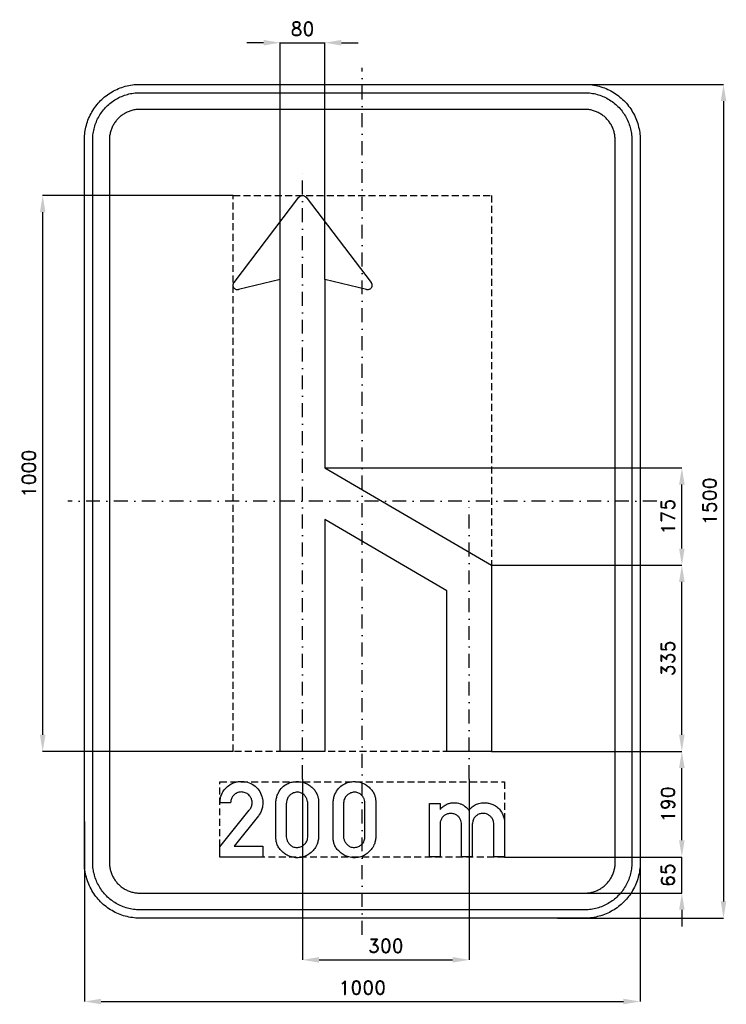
# Model space of a CAD drawing. Header units: millimetres. Extents: x -616 to 655, y -905 to 866.
import ezdxf

# ---------------------------------------------------------------- set-up
doc = ezdxf.new("R2010")
doc.units = ezdxf.units.MM
doc.header["$LTSCALE"] = 5
doc.linetypes.add('ČERCHOVANÁX2', pattern=[2, 1, -0.5, 0, -0.5])
doc.linetypes.add('ČÁRKOVANÁX2', pattern=[1.5, 1, -0.5])
doc.layers.add('Kóty', color=2, linetype='Continuous')
doc.layers.add('Značka', color=7, linetype='Continuous')
doc.styles.get("Standard").update_dxf_attribs({"font": 'romand.shx', "height": 25})
doc.dimstyles.get("Standard").update_dxf_attribs({"dimtxt": 25, "dimasz": 30, "dimexe": 0.18, "dimexo": 0.0625, "dimgap": 12.5, "dimtad": 1, "dimdec": 0, "dimzin": 0, "dimdsep": 46, "dimtxsty": 'Standard', "dimcen": 0.09, "dimadec": 0, "dimazin": 0, "dimtfac": 1, "dimtdec": 0, "dimtofl": 0, "dimtmove": 0, "dimatfit": 3, "dimfxl": 1, "dimtolj": 1, "dimtzin": 0, "dimarcsym": 0})

# ---------------------------------------------------------------- blocks, each defined once
blk = doc.blocks.new('*D0')
at = {"layer": 'Defpoints', "color": 0, "transparency": 16777216}
for p in [(-500, -576.2), (500, -596.8), (500, -900)]:
    blk.add_point(p, dxfattribs=at)
at = {"layer": 'Kóty', "color": 0, "lineweight": -2, "transparency": 16777216}
for p, q in [((-500, -576.2), (-500, -900.2)), ((500, -596.9), (500, -900.2)), ((-470, -900), (470, -900))]:
    blk.add_line(p, q, dxfattribs=at)
at = {"layer": 'Kóty', "color": 0, "transparency": 16777216}
for points in [[(-470, -895), (-470, -905), (-500, -900)], [(470, -895), (470, -905), (500, -900)]]:
    blk.add_solid(points, dxfattribs=at)
at = {"layer": 'Kóty', "color": 0, "transparency": 16777216, "insert": (0, -875), "char_height": 25, "attachment_point": 5}
blk.add_mtext('\\A1;1000', dxfattribs=at)
blk = doc.blocks.new('*D1')
at = {"layer": 'Defpoints', "color": 0, "transparency": 16777216}
for p in [(339.5, 750), (351.4, -750), (650, -750)]:
    blk.add_point(p, dxfattribs=at)
at = {"layer": 'Kóty', "color": 0, "lineweight": -2, "transparency": 16777216}
for p, q in [((339.6, 750), (650.2, 750)), ((650, 720), (650, -720)), ((351.5, -750), (650.2, -750))]:
    blk.add_line(p, q, dxfattribs=at)
at = {"layer": 'Kóty', "color": 0, "transparency": 16777216}
for points in [[(645, 720), (655, 720), (650, 750)], [(645, -720), (655, -720), (650, -750)]]:
    blk.add_solid(points, dxfattribs=at)
at = {"layer": 'Kóty', "color": 0, "transparency": 16777216, "insert": (625, 0), "char_height": 25, "attachment_point": 5, "rotation": 90}
blk.add_mtext('\\A1;1500', dxfattribs=at)
blk = doc.blocks.new('*D2')
at = {"layer": 'Defpoints', "color": 0, "transparency": 16777216}
for p in [(-67.6, 824.9375), (-147.6, 399.1475), (-67.6, 399.1475)]:
    blk.add_point(p, dxfattribs=at)
at = {"layer": 'Kóty', "color": 0, "lineweight": -2, "transparency": 16777216}
for p, q in [((-177.6, 824.9375), (-207.6, 824.9375)), ((-147.6, 399.21), (-147.6, 825.1175)), ((-67.6, 399.21), (-67.6, 825.1175)), ((-37.6, 824.9375), (-7.6, 824.9375))]:
    blk.add_line(p, q, dxfattribs=at)
at = {"layer": 'Kóty', "color": 0, "transparency": 16777216}
for points in [[(-177.6, 829.9375), (-177.6, 819.9375), (-147.6, 824.9375)], [(-37.6, 829.9375), (-37.6, 819.9375), (-67.6, 824.9375)]]:
    blk.add_solid(points, dxfattribs=at)
at = {"layer": 'Kóty', "color": 0, "transparency": 16777216, "insert": (-107.6, 849.9375), "char_height": 25, "attachment_point": 5}
blk.add_mtext('\\A1;80', dxfattribs=at)
blk = doc.blocks.new('*D3')
at = {"layer": 'Defpoints', "color": 0, "transparency": 16777216}
for p in [(-575, 550), (-232.4, 550), (-232.4625, -450)]:
    blk.add_point(p, dxfattribs=at)
at = {"layer": 'Kóty', "color": 0, "lineweight": -2, "transparency": 16777216}
for p, q in [((-232.4625, 550), (-575.18, 550)), ((-575, -420), (-575, 520)), ((-232.525, -450), (-575.18, -450))]:
    blk.add_line(p, q, dxfattribs=at)
at = {"layer": 'Kóty', "color": 0, "transparency": 16777216}
for points in [[(-580, 520), (-570, 520), (-575, 550)], [(-580, -420), (-570, -420), (-575, -450)]]:
    blk.add_solid(points, dxfattribs=at)
at = {"layer": 'Kóty', "color": 0, "transparency": 16777216, "insert": (-600, 50), "char_height": 25, "attachment_point": 5, "rotation": 90}
blk.add_mtext('\\A1;1000', dxfattribs=at)
blk = doc.blocks.new('*D4')
at = {"layer": 'Defpoints', "color": 0, "transparency": 16777216}
for p in [(-67.6, 60), (575, 60), (232.4625, -115)]:
    blk.add_point(p, dxfattribs=at)
at = {"layer": 'Kóty', "color": 0, "lineweight": -2, "transparency": 16777216}
for p, q in [((-67.5375, 60), (575.18, 60)), ((575, -85), (575, 30)), ((232.525, -115), (575.18, -115))]:
    blk.add_line(p, q, dxfattribs=at)
at = {"layer": 'Kóty', "color": 0, "transparency": 16777216}
for points in [[(570, 30), (580, 30), (575, 60)], [(570, -85), (580, -85), (575, -115)]]:
    blk.add_solid(points, dxfattribs=at)
at = {"layer": 'Kóty', "color": 0, "transparency": 16777216, "insert": (550, -27.5), "char_height": 25, "attachment_point": 5, "rotation": 90}
blk.add_mtext('\\A1;175', dxfattribs=at)
blk = doc.blocks.new('*D5')
at = {"layer": 'Defpoints', "color": 0, "transparency": 16777216}
for p in [(-107.6, -500), (192.4, -500), (192.4, -825)]:
    blk.add_point(p, dxfattribs=at)
at = {"layer": 'Kóty', "color": 0, "lineweight": -2, "transparency": 16777216}
for p, q in [((-107.6, -500.0625), (-107.6, -825.18)), ((192.4, -500.0625), (192.4, -825.18)), ((-77.6, -825), (162.4, -825))]:
    blk.add_line(p, q, dxfattribs=at)
at = {"layer": 'Kóty', "color": 0, "transparency": 16777216}
for points in [[(-77.6, -820), (-77.6, -830), (-107.6, -825)], [(162.4, -820), (162.4, -830), (192.4, -825)]]:
    blk.add_solid(points, dxfattribs=at)
at = {"layer": 'Kóty', "color": 0, "transparency": 16777216, "insert": (42.4, -800), "char_height": 25, "attachment_point": 5}
blk.add_mtext('\\A1;300', dxfattribs=at)
blk = doc.blocks.new('*D6')
at = {"layer": 'Defpoints', "color": 0, "transparency": 16777216}
for p in [(256, -640), (575, -640), (239.8, -705)]:
    blk.add_point(p, dxfattribs=at)
at = {"layer": 'Kóty', "color": 0, "lineweight": -2, "transparency": 16777216}
for p, q in [((575, -610), (575, -580)), ((256.1, -640), (575.2, -640)), ((239.8, -705), (575.2, -705)), ((575, -735), (575, -765))]:
    blk.add_line(p, q, dxfattribs=at)
at = {"layer": 'Kóty', "color": 0, "transparency": 16777216}
for points in [[(570, -610), (580, -610), (575, -640)], [(570, -735), (580, -735), (575, -705)]]:
    blk.add_solid(points, dxfattribs=at)
at = {"layer": 'Kóty', "color": 0, "transparency": 16777216, "insert": (550, -672.5), "char_height": 25, "attachment_point": 5, "rotation": 90}
blk.add_mtext('\\A1;65', dxfattribs=at)
blk = doc.blocks.new('*D7')
at = {"layer": 'Defpoints', "color": 0, "transparency": 16777216}
for p in [(232.4, -450), (575, -450), (256.0925, -640)]:
    blk.add_point(p, dxfattribs=at)
at = {"layer": 'Kóty', "color": 0, "lineweight": -2, "transparency": 16777216}
for p, q in [((232.4625, -450), (575.18, -450)), ((575, -610), (575, -480)), ((256.155, -640), (575.18, -640))]:
    blk.add_line(p, q, dxfattribs=at)
at = {"layer": 'Kóty', "color": 0, "transparency": 16777216}
for points in [[(570, -480), (580, -480), (575, -450)], [(570, -610), (580, -610), (575, -640)]]:
    blk.add_solid(points, dxfattribs=at)
at = {"layer": 'Kóty', "color": 0, "transparency": 16777216, "insert": (550, -545), "char_height": 25, "attachment_point": 5, "rotation": 90}
blk.add_mtext('\\A1;190', dxfattribs=at)
blk = doc.blocks.new('*D8')
at = {"layer": 'Defpoints', "color": 0, "transparency": 16777216}
for p in [(232.525, -115), (575, -115), (232.4625, -450)]:
    blk.add_point(p, dxfattribs=at)
at = {"layer": 'Kóty', "color": 0, "lineweight": -2, "transparency": 16777216}
for p, q in [((232.5875, -115), (575.18, -115)), ((575, -420), (575, -145)), ((232.525, -450), (575.18, -450))]:
    blk.add_line(p, q, dxfattribs=at)
at = {"layer": 'Kóty', "color": 0, "transparency": 16777216}
for points in [[(570, -145), (580, -145), (575, -115)], [(570, -420), (580, -420), (575, -450)]]:
    blk.add_solid(points, dxfattribs=at)
at = {"layer": 'Kóty', "color": 0, "transparency": 16777216, "insert": (550, -282.5), "char_height": 25, "attachment_point": 5, "rotation": 90}
blk.add_mtext('\\A1;335', dxfattribs=at)

msp = doc.modelspace()

# ---------------------------------------------------------------- linework, layer by layer
at = {"layer": 'Kóty'}
for points in [[(-147.6, 824.9375), (-67.6, 824.9375)], [(575, -705), (575, -640)]]:
    msp.add_lwpolyline(points, dxfattribs=at)
at = {"layer": 'Značka', "color": 6, "linetype": 'ČERCHOVANÁX2', "ltscale": 5}
for points in [[(0, -780), (0, 780)], [(-107.6, -500), (-107.6, 600)], [(530, 0), (-530, 0)], [(192.4, -500), (192.4, 0)]]:
    msp.add_lwpolyline(points, dxfattribs=at)
at = {"layer": 'Značka', "color": 5}
for points in [[(-400, -750), (-400.393, -749.9988), (-400.785, -749.9969, -0.0321801), (-413.6978, -749.0925, -0.0354432), (-426.3873, -746.4557, -0.0362667), (-438.6591, -742.3068, -0.0344205), (-450.2266, -736.4713, -0.0337216), (-461.0042, -729.2849, -0.0340847), (-470.7107, -720.7107, -0.0342086), (-479.2931, -711.0064, -0.0342292), (-486.4713, -700.2266, -0.0340441), (-492.2651, -688.6512, -0.0334121), (-496.4557, -676.3873, -0.0341269), (-499.1355, -663.6918, -0.0367447), (-499.9969, -650.785), (-499.9989, -650.393), (-500, -650), (-500, 650), (-499.9988, 650.39), (-499.9969, 650.79, -0.0321796), (-499.0925, 663.7, -0.0354411), (-496.4557, 676.39, -0.0362697), (-492.3068, 688.66, -0.0344172), (-486.4713, 700.23, -0.033719), (-479.2849, 711, -0.0340776), (-470.7107, 720.71, -0.0342077), (-461.0064, 729.29, -0.0342268), (-450.2266, 736.47, -0.0340514), (-438.6512, 742.27, -0.0334162), (-426.3873, 746.46, -0.0341286), (-413.6918, 749.14, -0.0367456), (-400.785, 750), (-400.393, 750), (-400, 750), (400, 750), (400.393, 750), (400.785, 750, -0.0321794), (413.698, 749.09, -0.0354509), (426.387, 746.46, -0.0362816), (438.659, 742.31, -0.0344246), (450.227, 736.47, -0.0337312), (461.004, 729.28, -0.034081), (470.711, 720.71, -0.0342138), (479.293, 711.01, -0.0342285), (486.471, 700.23, -0.0340344), (492.265, 688.65, -0.0334114), (496.46, 676.39, -0.0341223), (499.14, 663.69, -0.0367412), (500, 650.79), (500, 650.39), (500, 650), (500, -650), (500, -650.393), (500, -650.785, -0.0321792), (499.09, -663.6978, -0.0354418), (496.46, -676.3873, -0.0362638), (492.307, -688.6591, -0.0344153), (486.471, -700.2266, -0.0337192), (479.285, -711.0042, -0.034086), (470.711, -720.7107, -0.0342054), (461.006, -729.2931, -0.0342295), (450.227, -736.4713, -0.0340459), (438.651, -742.2651, -0.0334135), (426.387, -746.4557, -0.034127), (413.692, -749.1355, -0.036745), (400.785, -749.9969), (400.393, -749.9989), (400, -750), (-400, -750)], [(-400, -735), (-400.334, -734.999), (-400.668, -734.9974, -0.0321799), (-411.6431, -734.2286, -0.0354431), (-422.4292, -731.9874, -0.036267), (-432.8602, -728.4608, -0.0344205), (-442.6926, -723.5006, -0.0337214), (-451.8536, -717.3922, -0.0340847), (-460.1041, -710.1041, -0.0342085), (-467.3991, -701.8554, -0.0342292), (-473.5006, -692.6926, -0.0340447), (-478.4254, -682.8535, -0.0334123), (-481.9874, -672.4292, -0.0341271), (-484.2652, -661.638, -0.0367448), (-484.9974, -650.668), (-484.9991, -650.334), (-485, -650), (-485, 650), (-484.999, 650.33), (-484.9974, 650.67, -0.0321808), (-484.2286, 661.64, -0.0354437), (-481.9874, 672.43, -0.0362674), (-478.4608, 682.86, -0.034419), (-473.5006, 692.69, -0.0337112), (-467.3922, 701.85, -0.0340785), (-460.1041, 710.1, -0.034195), (-451.8554, 717.4, -0.0342194), (-442.6926, 723.5, -0.0340514), (-432.8535, 728.43, -0.0334085), (-422.4292, 731.99, -0.0341207), (-411.638, 734.27, -0.0367451), (-400.668, 735), (-400.334, 735), (-400, 735), (400, 735), (400.334, 735), (400.668, 735, -0.0321738), (411.643, 734.23, -0.0354396), (422.429, 731.99, -0.0362613), (432.86, 728.46, -0.0344296), (442.693, 723.5, -0.0337309), (451.854, 717.39, -0.0340802), (460.104, 710.1, -0.0342125), (467.399, 701.86, -0.03423), (473.501, 692.69, -0.0340367), (478.425, 682.85, -0.0334178), (481.987, 672.43, -0.0341274), (484.265, 661.64, -0.0367509), (484.997, 650.67), (484.999, 650.33), (485, 650), (485, -650), (484.999, -650.334), (484.997, -650.668, -0.0321847), (484.229, -661.6431, -0.0354498), (481.987, -672.4292, -0.0362714), (478.461, -682.8602, -0.0344187), (473.501, -692.6926, -0.0337149), (467.392, -701.8536, -0.0340831), (460.104, -710.1041, -0.0342094), (451.855, -717.3991, -0.0342308), (442.693, -723.5006, -0.0340424), (432.854, -728.4254, -0.0334111), (422.429, -731.9874, -0.0341271), (411.638, -734.2652, -0.0367448), (400.668, -734.9974), (400.334, -734.9991), (400, -735), (-400, -735)], [(-400, -705), (400, -705), (400.216, -704.9994), (400.432, -704.9983, 0.0321799), (407.534, -704.5008, 0.0354424), (414.513, -703.0507, 0.0362647), (421.263, -700.7687, 0.0344223), (427.625, -697.5592, 0.033717), (433.552, -693.6067, 0.034088), (438.891, -688.8909, 0.0342122), (443.611, -683.5535, 0.0342287), (447.559, -677.6246, 0.0340415), (450.746, -671.2582, 0.0334124), (453.051, -664.513, 0.0341249), (454.525, -657.5305, 0.0367432), (454.998, -650.432), (454.999, -650.216), (455, -650), (455, 650), (454.999, 650.22), (454.998, 650.43, 0.0321867), (454.501, 657.53, 0.0354421), (453.051, 664.51, 0.0362779), (450.769, 671.26, 0.0344207), (447.559, 677.62, 0.0337176), (443.607, 683.55, 0.0340785), (438.891, 688.89, 0.0341988), (433.554, 693.61, 0.0342361), (427.625, 697.56, 0.0340303), (421.258, 700.75, 0.033395), (414.513, 703.05, 0.0341092), (407.53, 704.52, 0.0367438), (400.432, 705), (400.216, 705), (400, 705), (-400, 705), (-400.216, 705), (-400.432, 705, 0.0321706), (-407.5338, 704.5, 0.0354292), (-414.513, 703.05, 0.036266), (-421.2625, 700.77, 0.0344312), (-427.6246, 697.56, 0.0337345), (-433.5523, 693.61, 0.034079), (-438.8909, 688.89, 0.0342245), (-443.6112, 683.55, 0.0342352), (-447.5592, 677.62, 0.0340405), (-450.7458, 671.26, 0.0334087), (-453.0507, 664.51, 0.034125), (-454.5245, 657.53, 0.0367448), (-454.9983, 650.43), (-454.9994, 650.22), (-455, 650), (-455, -650), (-454.9994, -650.216), (-454.9983, -650.432, 0.0321797), (-454.5008, -657.5338, 0.0354429), (-453.0507, -664.513, 0.0362669), (-450.7687, -671.2625, 0.0344214), (-447.5592, -677.6246, 0.0337215), (-443.6067, -683.5523, 0.0340845), (-438.8909, -688.8909, 0.0342083), (-433.5535, -693.6112, 0.0342301), (-427.6246, -697.5592, 0.0340439), (-421.2582, -700.7458, 0.0334124), (-414.513, -703.0507, 0.0341275), (-407.5305, -704.5245, 0.0367453), (-400.432, -704.9983), (-400.216, -704.9994), (-400, -705)], [(-256.03, -640), (-256.03, -621.958), (-203.22, -555.498), (-202.45, -554.521), (-201.71, -553.516, 0.0829791), (-198.85, -547.512, 0.0943981), (-198.22, -540.887, 0.0921532), (-199.61, -534.894, 0.0840255), (-203.01, -529.694, 0.0981467), (-208.99, -525.033, 0.106049), (-216.25, -523.098, 0.106166), (-223.63, -524.027, 0.0999533), (-230.11, -527.837, 0.0837277), (-234.15, -532.512, 0.0916537), (-236.31, -538.159), (-236.64, -540.244), (-236.82, -542.35), (-256.03, -542.35), (-255.98, -540.535), (-255.89, -538.722, -0.0594225), (-254.29, -530.616, -0.058226), (-250.83, -523.042, -0.0721484), (-244.4, -514.743, -0.0722198), (-235.92, -508.614, -0.0614808), (-227.77, -505.261, -0.0599421), (-219.03, -503.959, -0.0830621), (-206.56, -505.412, -0.0870443), (-195.24, -510.92, -0.0877596), (-186.16, -519.658, -0.0877873), (-180.63, -530.903, -0.0684788), (-178.91, -540.504, -0.0624169), (-179.73, -550.253, -0.0506904), (-181.84, -557.506, -0.0618401), (-185.48, -564.034), (-186.2, -565.02), (-186.94, -565.989), (-230.8, -620.734), (-178.97, -620.734), (-178.97, -640), (-256.03, -640)], [(-155.34, -544.094), (-155.35, -542.884), (-155.34, -541.675, -0.0490265), (-154.46, -534.293, -0.0499929), (-152.12, -527.163, -0.0795418), (-145.92, -516.976, -0.0890969), (-136.81, -509.43, -0.0597951), (-129.83, -506.201, -0.0520207), (-122.29, -504.592, -0.0620169), (-112.46, -504.58, -0.0645003), (-102.96, -507.011, -0.0554379), (-95.61, -510.687, -0.0554872), (-89.25, -515.884, -0.0511063), (-84.57, -521.502, -0.0548889), (-81.19, -527.964, -0.0452566), (-79.46, -533.51, -0.0459917), (-78.77, -539.256), (-78.74, -541.268), (-78.77, -543.278), (-78.77, -602.116), (-78.76, -603.325), (-78.77, -604.534, -0.0517783), (-79.68, -611.531, -0.049691), (-81.99, -618.245, -0.0667972), (-87.02, -626.695, -0.065912), (-94.09, -633.545, -0.0611027), (-101.69, -638.187, -0.0641443), (-110.2, -640.802, -0.0696624), (-119.99, -641.323, -0.0674499), (-129.55, -639.198, -0.0568158), (-137.26, -635.548, -0.0496032), (-144.06, -630.325, -0.0480623), (-149.21, -624.754, -0.0659016), (-152.92, -618.245, -0.0547556), (-154.72, -612.326, -0.0423693), (-155.34, -606.152), (-155.37, -604.131), (-155.34, -602.116), (-155.34, -544.094)], [(-52.33, -544.094), (-52.34, -542.884), (-52.33, -541.675, -0.0490265), (-51.45, -534.293, -0.0499929), (-49.11, -527.163, -0.0795418), (-42.91, -516.976, -0.0890969), (-33.8, -509.43, -0.0597951), (-26.82, -506.201, -0.0520207), (-19.29, -504.592, -0.0620169), (-9.46, -504.58, -0.0645003), (0.05, -507.011, -0.0554379), (7.4, -510.687, -0.0554872), (13.76, -515.884, -0.0511063), (18.43, -521.502, -0.0548889), (21.82, -527.964, -0.0452566), (23.54, -533.51, -0.0459917), (24.24, -539.256), (24.27, -541.268), (24.24, -543.278), (24.24, -602.116), (24.25, -603.325), (24.24, -604.534, -0.0517783), (23.33, -611.531, -0.049691), (21.02, -618.245, -0.0667972), (15.99, -626.695, -0.065912), (8.92, -633.545, -0.0611027), (1.31, -638.187, -0.0641443), (-7.19, -640.802, -0.0696624), (-16.98, -641.323, -0.0674499), (-26.54, -639.198, -0.0568158), (-34.25, -635.548, -0.0496032), (-41.06, -630.325, -0.0480623), (-46.2, -624.754, -0.0659016), (-49.91, -618.245, -0.0547556), (-51.71, -612.326, -0.0423693), (-52.33, -606.152), (-52.36, -604.131), (-52.33, -602.116), (-52.33, -544.094)], [(-136.81, -544.094), (-136.81, -602.116), (-136.82, -602.925), (-136.81, -603.733, 0.0738963), (-135.86, -608.731, 0.0595341), (-133.59, -613.408, 0.0707199), (-129.76, -618.217, 0.0945857), (-124.71, -621.466, 0.108402), (-117.96, -622.799, 0.0875516), (-111.02, -621.466, 0.0781521), (-105.53, -618.612, 0.08816), (-101.34, -614.209, 0.0617759), (-99.38, -610.531, 0.0611714), (-98.36, -606.503), (-98.17, -604.314), (-98.12, -602.116), (-98.12, -544.094), (-98.25, -542.184), (-98.46, -540.283, 0.0583392), (-99.73, -535.533, 0.0647204), (-102.14, -531.198, 0.0880889), (-106.72, -526.589, 0.0978886), (-112.62, -523.942, 0.0998457), (-119.19, -523.529, 0.0882648), (-125.51, -525.545, 0.0741645), (-130.17, -528.708, 0.0756998), (-133.66, -533.055, 0.0525995), (-135.4, -536.706, 0.0461164), (-136.39, -540.62), (-136.63, -542.354), (-136.81, -544.094)], [(-33.8, -544.094), (-33.8, -602.116), (-33.81, -602.925), (-33.8, -603.733, 0.0738963), (-32.85, -608.731, 0.0595341), (-30.58, -613.408, 0.0707199), (-26.75, -618.217, 0.0945857), (-21.71, -621.466, 0.108402), (-14.95, -622.799, 0.0875516), (-8.01, -621.466, 0.0781521), (-2.52, -618.612, 0.08816), (1.67, -614.209, 0.0617759), (3.63, -610.531, 0.0611714), (4.65, -606.503), (4.84, -604.314), (4.89, -602.116), (4.89, -544.094), (4.76, -542.184), (4.55, -540.283, 0.0583392), (3.27, -535.533, 0.0647204), (0.86, -531.198, 0.0880889), (-3.72, -526.589, 0.0978886), (-9.61, -523.942, 0.0998457), (-16.18, -523.529, 0.0882648), (-22.51, -525.545, 0.0741645), (-27.16, -528.708, 0.0756998), (-30.65, -533.055, 0.0525995), (-32.39, -536.706, 0.0461164), (-33.38, -540.62), (-33.62, -542.354), (-33.8, -544.094)], [(120.66, -639.986), (120.66, -543.517), (140.04, -543.517), (140.04, -554.261), (141.1, -553.087), (142.18, -551.941, -0.0538256), (147.45, -547.642, -0.0546358), (153.54, -544.558, -0.0497782), (159.36, -542.826, -0.0499047), (165.4, -542.28, -0.0445993), (170.78, -542.705, -0.0453435), (175.99, -544.08, -0.0415337), (180.77, -546.2, -0.0347546), (185.18, -549.03), (187.6, -550.943), (189.78, -553.108), (190.8, -554.331), (191.78, -555.597), (192.92, -554.243), (194.11, -552.925, -0.072075), (201.34, -547.269, -0.0664565), (209.88, -543.756, -0.0355099), (214.59, -542.683, -0.0358379), (219.38, -542.294, -0.05052), (226.27, -542.853, -0.0496604), (232.97, -544.783, -0.0682901), (241.4, -549.328, -0.0733018), (248.21, -556.005, -0.0568437), (252.23, -562.357, -0.0488648), (254.83, -569.406), (255.46, -571.997), (255.86, -574.623), (255.96, -575.81), (256.03, -577), (256.03, -639.986), (236.66, -639.986), (236.66, -580.895), (236.64, -580.171), (236.61, -579.447), (236, -575.843), (234.68, -572.416, 0.0676888), (232, -568.307, 0.066944), (228.33, -565.047, 0.0735534), (223.5, -562.565, 0.0743163), (218.16, -561.587, 0.080741), (212.29, -562.172, 0.0806605), (206.88, -564.583, 0.0705074), (202.99, -567.785, 0.0753606), (200.2, -571.923, 0.0507408), (198.88, -575.415), (198.16, -579.081), (198.09, -579.609), (198.02, -580.136), (198.02, -639.986), (178.69, -639.986), (178.69, -580.516), (178.66, -579.707), (178.61, -578.898, 0.0737768), (177.49, -574.076, 0.0690263), (175.04, -569.716, 0.0747189), (171.3, -565.774, 0.0737741), (166.56, -563.092, 0.0890559), (159.93, -561.603, 0.093657), (153.22, -562.544, 0.0733258), (148.64, -564.67, 0.0711427), (144.85, -568.014, 0.0770048), (141.72, -572.836, 0.0779908), (140.21, -578.322), (140.12, -579.053), (140.04, -579.784), (140.04, -639.986), (120.66, -639.986)]]:
    msp.add_lwpolyline(points, format="xyb", dxfattribs=at)
msp.add_lwpolyline([(-67.6, -450), (-147.6, -450), (-147.6, 399.21), (-222.5, 380.66), (-222.6, 380.64), (-222.7, 380.62), (-222.9, 380.57), (-223.2, 380.53), (-224.2, 380.43), (-225.2, 380.47), (-226.3, 380.64), (-227.3, 380.95), (-228.2, 381.38), (-229.1, 381.94), (-229.9, 382.6), (-230.6, 383.37), (-231.3, 384.22), (-231.7, 385.14), (-231.8, 385.19), (-231.8, 385.24), (-231.9, 385.43), (-231.9, 385.62), (-232, 385.87), (-232.1, 386.12), (-232.2, 386.37), (-232.2, 386.63), (-232.3, 386.88), (-232.3, 387.14), (-232.4, 387.4), (-232.4, 387.66), (-232.4, 387.93), (-232.4, 388.19), (-232.4, 388.45), (-232.4, 388.71), (-232.4, 388.97), (-232.4, 389.23), (-232.4, 389.49), (-232.3, 389.75), (-232.3, 390), (-232.2, 390.26), (-232.2, 390.51), (-232.1, 390.77), (-232, 390.97), (-232, 391.16), (-231.9, 391.21), (-231.9, 391.26), (-231.5, 392.22), (-230.9, 393.1), (-230.9, 393.19), (-230.8, 393.27), (-113.9, 546.84), (-113.9, 546.92), (-113.8, 546.99), (-113.2, 547.65), (-112.6, 548.24), (-111.7, 548.84), (-110.8, 549.32), (-109.8, 549.68), (-108.8, 549.91), (-107.7, 550), (-106.7, 549.95), (-105.7, 549.77), (-104.7, 549.46), (-103.7, 549.02), (-102.8, 548.45), (-102, 547.78), (-101.3, 547.01), (-101.3, 546.93), (-101.2, 546.84), (15.7, 393.27), (15.8, 393.2), (15.8, 393.12), (15.9, 392.93), (16.1, 392.74), (16.1, 392.7), (16.1, 392.65), (16.2, 392.47), (16.3, 392.29), (16.5, 392.06), (16.6, 391.82), (16.7, 391.58), (16.8, 391.34), (16.9, 391.1), (17, 390.85), (17, 390.6), (17.1, 390.34), (17.2, 390.09), (17.2, 389.83), (17.2, 389.57), (17.3, 389.31), (17.3, 389.05), (17.3, 388.79), (17.3, 388.53), (17.3, 388.26), (17.3, 388), (17.3, 387.74), (17.3, 387.48), (17.2, 387.22), (17.2, 386.97), (17.1, 386.71), (17.1, 386.45), (17, 386.2), (16.9, 385.95), (16.9, 385.7), (16.8, 385.45), (16.7, 385.21), (16.6, 385.02), (16.5, 384.83), (16.5, 384.79), (16.4, 384.74), (15.9, 383.85), (15.2, 383.03), (14.5, 382.3), (13.6, 381.69), (12.7, 381.18), (11.7, 380.8), (10.7, 380.55), (9.7, 380.43), (8.6, 380.45), (7.6, 380.61), (7.5, 380.64), (7.4, 380.66), (-67.6, 399.21), (-67.6, 60), (232.4, -115), (232.4, -450), (152.4, -450), (152.4, -160.95), (-67.6, -32.616), (-67.6, -450)], dxfattribs=at)
at = {"layer": 'Značka', "color": 6, "linetype": 'ČÁRKOVANÁX2', "ltscale": 2.5}
for points in [[(-232.4, -450), (-232.4, 550), (232.4, 550), (232.4, -450), (-232.4, -450)], [(-256.03, -640), (-256.03, -505), (256.03, -505), (256.03, -640), (-256.03, -640)]]:
    msp.add_lwpolyline(points, dxfattribs=at)

# ---------------------------------------------------------------- dimensions: what is measured, and where the dimension line sits
at = {"layer": 'Kóty'}
for base, p1, p2, picture, middle in [((-67.6, 824.9375), (-147.6, 399.1475), (-67.6, 399.1475), '*D2', (-107.6, 849.9375)), ((192.4, -825), (-107.6, -500), (192.4, -500), '*D5', (42.4, -800)), ((500, -900), (-500, -576.1692), (500, -596.7977), '*D0', (0, -875))]:
    dim = msp.add_linear_dim(base=base, p1=p1, p2=p2, dimstyle='Standard', dxfattribs=at)
    dim.commit()
    dim.dimension.update_dxf_attribs({"geometry": picture, "text_midpoint": middle})
for base, p1, p2, picture, middle in [((650, -750), (339.5288, 750), (351.414, -750), '*D1', (625, 0)), ((-575, 550), (-232.4625, -450), (-232.4, 550), '*D3', (-600, 50)), ((575, 60), (232.4625, -115), (-67.6, 60), '*D4', (550, -27.5)), ((575, -115), (232.4625, -450), (232.525, -115), '*D8', (550, -282.5)), ((575, -450), (256.0925, -640), (232.4, -450), '*D7', (550, -545)), ((575, -640), (239.7732, -705), (256.03, -640), '*D6', (550, -672.5))]:
    dim = msp.add_linear_dim(base=base, p1=p1, p2=p2, angle=90, dimstyle='Standard', dxfattribs=at)
    dim.commit()
    dim.dimension.update_dxf_attribs({"geometry": picture, "text_midpoint": middle})

doc.saveas('drawing.dxf')
